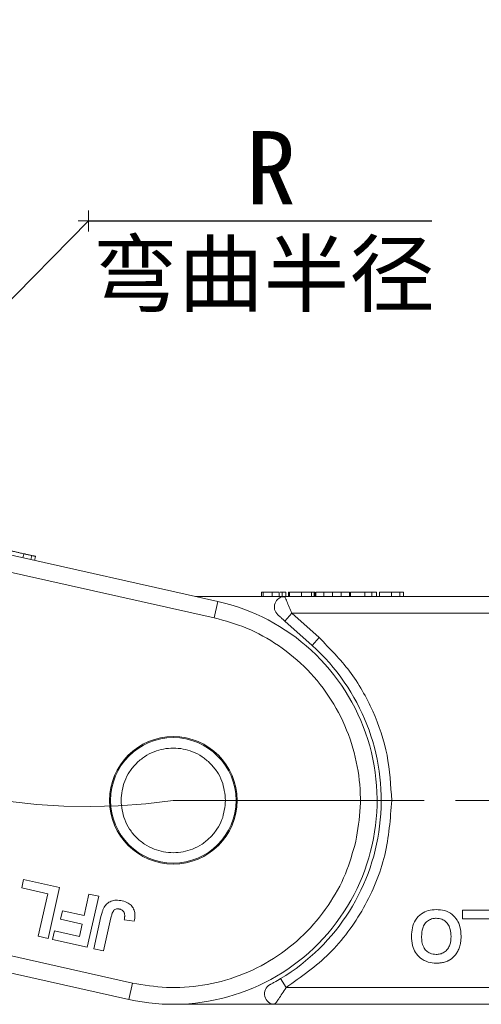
# Model space of a CAD drawing. Header units: millimetres. Extents: x 3075 to 3577, y -362 to -10.
# Tile 11 of 30: x 3282 to 3304, y -209 to -162. Entities that reach past the tile are written whole.
import ezdxf

# ---------------------------------------------------------------- set-up
doc = ezdxf.new("R2010")
doc.units = ezdxf.units.MM
doc.linetypes.add('ACAD_ISO08W100', pattern=[36, 24, -3, 6, -3])
doc.linetypes.add('CENTER', pattern=[0.6, 0.375, -0.075, 0.075, -0.075])
doc.layers.add('中心线', color=1, linetype='CENTER', lineweight=25)
doc.styles.add('18', font='仿宋_GB2312.ttf', dxfattribs={"height": 20})
doc.styles.get("Standard").update_dxf_attribs({"font": '仿宋_GB2312.ttf', "width": 0.8})
doc.dimstyles.new('ISO-10', dxfattribs={"dimtxt": 4, "dimasz": 2.5, "dimexe": 2, "dimexo": 0.625, "dimgap": 1.5, "dimtad": 1, "dimtoh": 1, "dimdsep": 46, "dimtxsty": 'Standard', "dimcen": 2.5, "dimadec": 0, "dimazin": 0, "dimtfac": 1, "dimtmove": 0, "dimatfit": 3, "dimfxl": 0, "dimarcsym": 0})

msp = doc.modelspace()

# ---------------------------------------------------------------- linework, layer by layer
at = {"color": 7, "linetype": 'Continuous', "lineweight": 15}
for p, q in [((3291.417, -190.037), (3277.106, -186.838)), ((3277.258, -187.691), (3291.243, -190.817)), ((3282.132, -187.756), (3282.088, -187.951)), ((3282.524, -187.844), (3282.48, -188.039)), ((3282.695, -187.882), (3282.651, -188.077)), ((3293.513, -189.602), (3293.513, -189.802)), ((3293.59, -189.602), (3293.59, -189.802)), ((3294.026, -189.602), (3294.026, -189.802)), ((3294.359, -189.602), (3294.026, -189.602)), ((3294.359, -189.602), (3294.359, -189.802)), ((3294.492, -189.602), (3294.492, -189.802)), ((3294.667, -189.802), (3294.667, -189.602)), ((3294.801, -189.602), (3294.801, -189.802)), ((3294.816, -189.602), (3294.801, -189.602)), ((3294.853, -189.602), (3294.853, -189.802)), ((3295.431, -189.602), (3295.431, -189.802)), ((3295.906, -189.802), (3295.906, -189.602)), ((3296.032, -189.602), (3296.032, -189.802)), ((3296.058, -189.602), (3296.053, -189.602)), ((3296.058, -189.602), (3296.058, -189.802)), ((3296.103, -189.602), (3296.103, -189.802)), ((3296.494, -189.602), (3296.103, -189.602)), ((3296.494, -189.602), (3296.494, -189.802)), ((3296.91, -189.602), (3296.494, -189.602)), ((3296.91, -189.802), (3296.91, -189.602)), ((3297.326, -189.602), (3296.91, -189.602)), ((3297.326, -189.602), (3297.326, -189.802)), ((3297.718, -189.602), (3297.326, -189.602)), ((3297.718, -189.602), (3297.718, -189.802)), ((3297.763, -189.602), (3297.763, -189.802)), ((3298.455, -189.602), (3297.763, -189.602)), ((3298.455, -189.602), (3298.455, -189.802)), ((3298.788, -189.602), (3298.455, -189.602)), ((3298.788, -189.602), (3298.788, -189.802)), ((3299.019, -189.602), (3298.788, -189.602)), ((3299.019, -189.602), (3299.019, -189.802)), ((3299.154, -189.802), (3299.154, -189.602)), ((3299.731, -189.602), (3299.731, -189.802)), ((3300.133, -189.602), (3300.133, -189.802)), ((3300.308, -189.602), (3300.308, -189.802)), ((3294.626, -189.802), (3290.367, -189.802)), ((3291.417, -190.037), (3291.243, -190.817)), ((3294.632, -189.817), (3294.501, -189.818)), ((3309.29, -189.802), (3294.626, -189.802)), ((3294.627, -190.974), (3294.961, -190.602)), ((3294.961, -190.602), (3296.262, -191.768)), ((3294.961, -190.602), (3309.29, -190.602)), ((3294.627, -190.974), (3295.929, -192.14)), ((3296.262, -191.768), (3295.929, -192.14)), ((3282.034, -203.736), (3282.125, -203.33)), ((3282.125, -203.33), (3283.845, -203.714)), ((3283.285, -204.016), (3282.034, -203.736)), ((3283.845, -203.714), (3283.3, -206.154)), ((3282.831, -206.049), (3283.285, -204.016)), ((3285.02, -205.061), (3285.251, -204.028)), ((3285.72, -204.133), (3285.174, -206.573)), ((3285.251, -204.028), (3285.72, -204.133)), ((3287.338, -208.286), (3273.084, -205.1)), ((3283.897, -205.236), (3283.988, -204.83)), ((3284.929, -205.467), (3283.897, -205.236)), ((3283.988, -204.83), (3285.02, -205.061)), ((3285.485, -206.642), (3285.829, -205.104)), ((3286.307, -205.168), (3285.954, -206.747)), ((3286.943, -205.261), (3287.42, -205.334)), ((3303.121, -204.802), (3304.884, -204.802)), ((3303.121, -205.218), (3303.121, -204.802)), ((3304.404, -205.218), (3303.121, -205.218)), ((3284.796, -206.062), (3284.929, -205.467)), ((3272.39, -205.765), (3287.163, -209.067)), ((3283.3, -206.154), (3282.831, -206.049)), ((3283.517, -206.202), (3283.608, -205.796)), ((3285.174, -206.573), (3283.517, -206.202)), ((3283.608, -205.796), (3284.796, -206.062)), ((3285.954, -206.747), (3285.485, -206.642)), ((3294.685, -208.502), (3294.427, -208.074)), ((3287.163, -209.067), (3287.338, -208.286)), ((3309.29, -208.502), (3294.685, -208.502)), ((3289.29, -209.302), (3294.152, -209.302)), ((3294.152, -209.302), (3309.29, -209.302))]:
    msp.add_line(p, q, dxfattribs=at)
for radius in [3.05, 3]:
    msp.add_circle((3289.29, -199.552), radius, dxfattribs=at)
for centre, radius, start, end in [((3289.29, -199.552), 9.75, 257.4, 77.4), ((3294.626, -190.302), 0.5, 90, 228.15), ((3289.29, -199.552), 9.95, 301.0787, 48.15), ((3294.152, -208.802), 0.5, 117.7279, 270)]:
    msp.add_arc(centre, radius, start, end, dxfattribs=at)
for points, knots in [([(3282.132, -187.756), (3282.065, -187.741), (3281.938, -187.713), (3281.787, -187.679), (3281.664, -187.652), (3281.58, -187.633), (3281.573, -187.631), (3281.568, -187.63)], [0, 0, 0, 0, 0.154712, 0.295547, 0.420761, 0.630514, 1, 1, 1, 1]), ([(3282.524, -187.844), (3282.505, -187.839), (3282.465, -187.831), (3282.391, -187.814), (3282.31, -187.796), (3282.239, -187.78), (3282.179, -187.767), (3282.147, -187.76), (3282.132, -187.756)], [0, 0, 0, 0, 0.206559, 0.420423, 0.603623, 0.793958, 0.896607, 1, 1, 1, 1]), ([(3282.695, -187.882), (3282.694, -187.882), (3282.691, -187.881), (3282.674, -187.877), (3282.649, -187.872), (3282.621, -187.865), (3282.583, -187.857), (3282.544, -187.848), (3282.524, -187.844)], [0, 0, 0, 0, 0.238371, 0.477819, 0.605218, 0.733311, 0.865299, 1, 1, 1, 1]), ([(3293.686, -189.602), (3293.662, -189.602), (3293.611, -189.602), (3293.569, -189.602), (3293.54, -189.602), (3293.524, -189.602), (3293.514, -189.602), (3293.513, -189.602), (3293.513, -189.602)], [0, 0, 0, 0, 0.171443, 0.347826, 0.508794, 0.670915, 0.83526, 1, 1, 1, 1]), ([(3294.026, -189.602), (3293.98, -189.602), (3293.895, -189.602), (3293.747, -189.602), (3293.643, -189.602), (3293.59, -189.602)], [0, 0, 0, 0, 0.367019, 0.679786, 1, 1, 1, 1]), ([(3294.492, -189.602), (3294.473, -189.602), (3294.446, -189.602), (3294.411, -189.602), (3294.401, -189.602)], [0, 0, 0, 0, 0.731068, 1, 1, 1, 1]), ([(3294.667, -189.602), (3294.666, -189.602), (3294.664, -189.602), (3294.646, -189.602), (3294.619, -189.602), (3294.591, -189.602), (3294.552, -189.602), (3294.512, -189.602), (3294.492, -189.602)], [0, 0, 0, 0, 0.239045, 0.479189, 0.606249, 0.73402, 0.865685, 1, 1, 1, 1]), ([(3295.431, -189.602), (3295.364, -189.602), (3295.24, -189.602), (3295.081, -189.602), (3294.964, -189.602), (3294.883, -189.602), (3294.863, -189.602), (3294.853, -189.602)], [0, 0, 0, 0, 0.219903, 0.401483, 0.582484, 0.790929, 1, 1, 1, 1]), ([(3295.906, -189.602), (3295.887, -189.602), (3295.847, -189.602), (3295.776, -189.602), (3295.698, -189.602), (3295.615, -189.602), (3295.525, -189.602), (3295.463, -189.602), (3295.431, -189.602)], [0, 0, 0, 0, 0.177376, 0.35832, 0.511584, 0.66939, 0.832541, 1, 1, 1, 1]), ([(3296.032, -189.602), (3296.031, -189.602), (3296.03, -189.602), (3296.021, -189.602), (3296.007, -189.602), (3295.986, -189.602), (3295.955, -189.602), (3295.923, -189.602), (3295.906, -189.602)], [0, 0, 0, 0, 0.164091, 0.329194, 0.461325, 0.594454, 0.795732, 1, 1, 1, 1]), ([(3299.731, -189.602), (3299.662, -189.602), (3299.532, -189.602), (3299.378, -189.602), (3299.252, -189.602), (3299.165, -189.602), (3299.158, -189.602), (3299.154, -189.602)], [0, 0, 0, 0, 0.154712, 0.295547, 0.420761, 0.630514, 1, 1, 1, 1]), ([(3300.133, -189.602), (3300.113, -189.602), (3300.072, -189.602), (3299.997, -189.602), (3299.914, -189.602), (3299.841, -189.602), (3299.779, -189.602), (3299.747, -189.602), (3299.731, -189.602)], [0, 0, 0, 0, 0.2065585, 0.420423, 0.6036233, 0.7939578, 0.8966075, 1, 1, 1, 1]), ([(3300.308, -189.602), (3300.307, -189.602), (3300.305, -189.602), (3300.287, -189.602), (3300.261, -189.602), (3300.232, -189.602), (3300.193, -189.602), (3300.153, -189.602), (3300.133, -189.602)], [0, 0, 0, 0, 0.2383707, 0.4778187, 0.6052177, 0.7333115, 0.865299, 1, 1, 1, 1]), ([(3294.626, -189.802), (3294.626, -189.802), (3294.626, -189.802), (3294.632, -189.816), (3294.632, -189.817)], [0, 0, 0, 0, 0.979106, 1, 1, 1, 1]), ([(3294.632, -189.817), (3294.637, -189.829), (3294.648, -189.855), (3294.68, -189.93), (3294.737, -190.068), (3294.832, -190.295), (3294.919, -190.502), (3294.961, -190.602)], [0, 0, 0, 0, 0.132525, 0.273162, 0.419796, 0.718424, 1, 1, 1, 1]), ([(3294.292, -190.674), (3294.293, -190.675), (3294.296, -190.677), (3294.315, -190.695), (3294.346, -190.723), (3294.407, -190.777), (3294.503, -190.863), (3294.585, -190.937), (3294.627, -190.974)], [0, 0, 0, 0, 0.09517, 0.195508, 0.310112, 0.437792, 0.718545, 1, 1, 1, 1]), ([(3298.025, -201.504), (3298.115, -200.965), (3298.302, -199.855), (3298.18, -198.118), (3297.724, -196.373), (3296.9, -194.722), (3295.758, -193.274), (3294.373, -192.118), (3292.853, -191.268), (3291.769, -190.965), (3291.243, -190.817)], [0, 0, 0, 0, 0.116516, 0.240011, 0.368641, 0.5, 0.631359, 0.759989, 0.883484, 1, 1, 1, 1]), ([(3296.262, -191.768), (3296.773, -192.283), (3297.805, -193.325), (3298.894, -195.261), (3299.609, -197.364), (3299.697, -198.828), (3299.74, -199.552)], [0, 0, 0, 0, 0.247221, 0.5, 0.752779, 1, 1, 1, 1]), ([(3286.79, -199.552), (3286.824, -199.237), (3286.876, -198.752), (3287.187, -198.169), (3287.51, -197.772), (3287.908, -197.447), (3288.49, -197.145), (3289.29, -196.991), (3290.09, -197.145), (3290.673, -197.447), (3291.071, -197.772), (3291.394, -198.169), (3291.705, -198.752), (3291.757, -199.237), (3291.79, -199.552)], [0, 0, 0, 0, 0.119721, 0.184895, 0.25, 0.315174, 0.380279, 0.5, 0.619721, 0.684895, 0.75, 0.815174, 0.880279, 1, 1, 1, 1]), ([(3291.79, -199.552), (3291.757, -199.866), (3291.705, -200.352), (3291.393, -200.934), (3291.07, -201.332), (3290.673, -201.657), (3290.09, -201.958), (3289.29, -202.112), (3288.49, -201.958), (3287.908, -201.657), (3287.51, -201.331), (3287.187, -200.934), (3286.876, -200.351), (3286.824, -199.866), (3286.79, -199.552)], [0, 0, 0, 0, 0.119721, 0.184895, 0.25, 0.315174, 0.380279, 0.5, 0.619721, 0.684895, 0.75, 0.815174, 0.880279, 1, 1, 1, 1]), ([(3299.74, -199.552), (3299.676, -200.433), (3299.545, -202.225), (3298.48, -204.743), (3296.873, -206.955), (3295.406, -207.992), (3294.685, -208.502)], [0, 0, 0, 0, 0.245823, 0.5, 0.754177, 1, 1, 1, 1]), ([(3287.338, -208.286), (3287.877, -208.377), (3288.987, -208.564), (3290.724, -208.442), (3292.469, -207.986), (3294.12, -207.162), (3295.568, -206.019), (3296.724, -204.634), (3297.574, -203.115), (3297.877, -202.031), (3298.025, -201.504)], [0, 0, 0, 0, 0.116516, 0.2400113, 0.3686408, 0.5, 0.6313592, 0.7599887, 0.883484, 1, 1, 1, 1]), ([(3285.986, -204.652), (3286.026, -204.598), (3286.114, -204.477), (3286.315, -204.358), (3286.573, -204.306), (3286.749, -204.336), (3286.848, -204.353)], [0, 0, 0, 0, 0.206429, 0.456722, 0.693973, 1, 1, 1, 1]), ([(3285.829, -205.104), (3285.837, -205.072), (3285.852, -205.007), (3285.876, -204.92), (3285.9, -204.844), (3285.925, -204.779), (3285.951, -204.714), (3285.974, -204.673), (3285.986, -204.652)], [0, 0, 0, 0, 0.20827, 0.416707, 0.561481, 0.706573, 0.852825, 1, 1, 1, 1]), ([(3286.307, -205.168), (3286.322, -205.108), (3286.352, -204.988), (3286.408, -204.843), (3286.495, -204.765), (3286.581, -204.737), (3286.661, -204.739), (3286.712, -204.749), (3286.727, -204.752)], [0, 0, 0, 0, 0.272224, 0.546623, 0.659126, 0.771081, 0.934792, 1, 1, 1, 1]), ([(3286.727, -204.752), (3286.746, -204.757), (3286.786, -204.768), (3286.836, -204.795), (3286.876, -204.826), (3286.907, -204.86), (3286.931, -204.9), (3286.942, -204.928), (3286.948, -204.943)], [0, 0, 0, 0, 0.199415, 0.404779, 0.549305, 0.697938, 0.847272, 1, 1, 1, 1]), ([(3286.848, -204.353), (3286.948, -204.382), (3287.119, -204.432), (3287.314, -204.598), (3287.428, -204.802), (3287.467, -205.059), (3287.436, -205.238), (3287.42, -205.334)], [0, 0, 0, 0, 0.24093, 0.409491, 0.578642, 0.775105, 1, 1, 1, 1]), ([(3300.688, -206.048), (3300.694, -205.914), (3300.708, -205.644), (3300.861, -205.257), (3301.135, -204.966), (3301.491, -204.794), (3301.739, -204.778), (3301.87, -204.77)], [0, 0, 0, 0, 0.204609, 0.411109, 0.621842, 0.801311, 1, 1, 1, 1]), ([(3301.87, -204.77), (3302.005, -204.778), (3302.277, -204.796), (3302.632, -204.98), (3302.882, -205.261), (3303.036, -205.62), (3303.051, -205.888), (3303.06, -206.037)], [0, 0, 0, 0, 0.205416, 0.413489, 0.592452, 0.772931, 1, 1, 1, 1]), ([(3286.948, -204.943), (3286.953, -204.964), (3286.964, -205.008), (3286.965, -205.068), (3286.962, -205.121), (3286.958, -205.168), (3286.951, -205.214), (3286.946, -205.245), (3286.943, -205.261)], [0, 0, 0, 0, 0.205288, 0.416473, 0.561717, 0.70725, 0.853541, 1, 1, 1, 1]), ([(3301.169, -206.06), (3301.176, -205.925), (3301.187, -205.71), (3301.317, -205.443), (3301.487, -205.283), (3301.683, -205.197), (3301.814, -205.19), (3301.871, -205.186)], [0, 0, 0, 0, 0.319264, 0.504624, 0.690858, 0.864593, 1, 1, 1, 1]), ([(3301.871, -205.186), (3301.962, -205.195), (3302.126, -205.21), (3302.329, -205.342), (3302.472, -205.514), (3302.565, -205.759), (3302.574, -205.944), (3302.579, -206.053)], [0, 0, 0, 0, 0.213943, 0.387352, 0.56015, 0.741367, 1, 1, 1, 1]), ([(3301.877, -207.334), (3301.742, -207.325), (3301.471, -207.307), (3301.114, -207.118), (3300.863, -206.832), (3300.71, -206.467), (3300.696, -206.198), (3300.688, -206.048)], [0, 0, 0, 0, 0.203933, 0.41017, 0.593215, 0.773531, 1, 1, 1, 1]), ([(3301.871, -206.917), (3301.769, -206.908), (3301.596, -206.891), (3301.391, -206.752), (3301.248, -206.563), (3301.178, -206.32), (3301.172, -206.143), (3301.169, -206.06)], [0, 0, 0, 0, 0.241919, 0.409044, 0.576174, 0.800887, 1, 1, 1, 1]), ([(3302.579, -206.053), (3302.572, -206.189), (3302.561, -206.401), (3302.433, -206.664), (3302.268, -206.819), (3302.07, -206.906), (3301.935, -206.913), (3301.871, -206.917)], [0, 0, 0, 0, 0.319417, 0.499226, 0.680002, 0.847806, 1, 1, 1, 1]), ([(3303.06, -206.037), (3303.059, -206.07), (3303.059, -206.137), (3303.051, -206.24), (3303.039, -206.347), (3303.019, -206.457), (3302.99, -206.566), (3302.962, -206.637), (3302.948, -206.672)], [0, 0, 0, 0, 0.15395, 0.308181, 0.478699, 0.649961, 0.824203, 1, 1, 1, 1]), ([(3302.948, -206.672), (3302.918, -206.732), (3302.858, -206.852), (3302.699, -207.049), (3302.538, -207.175), (3302.417, -207.23), (3302.404, -207.236)], [0, 0, 0, 0, 0.2509, 0.502162, 0.946531, 1, 1, 1, 1]), ([(3302.404, -207.236), (3302.373, -207.248), (3302.311, -207.273), (3302.219, -207.297), (3302.131, -207.315), (3302.047, -207.326), (3301.963, -207.333), (3301.906, -207.333), (3301.877, -207.334)], [0, 0, 0, 0, 0.185429, 0.37219, 0.527708, 0.683877, 0.841678, 1, 1, 1, 1]), ([(3294.427, -208.074), (3294.325, -208.133), (3294.172, -208.223), (3294.007, -208.313), (3293.944, -208.346), (3293.923, -208.358), (3293.921, -208.359), (3293.92, -208.359)], [0, 0, 0, 0, 0.49837, 0.74785, 0.883326, 0.942509, 1, 1, 1, 1]), ([(3294.685, -208.502), (3294.624, -208.599), (3294.501, -208.793), (3294.354, -209.012), (3294.257, -209.153), (3294.199, -209.236), (3294.16, -209.291), (3294.155, -209.298), (3294.152, -209.302)], [0, 0, 0, 0, 0.2479947, 0.4981508, 0.6300332, 0.7488149, 0.8771295, 1, 1, 1, 1]), ([(3294.021, -209.284), (3294.044, -209.287), (3294.087, -209.292), (3294.149, -209.275), (3294.177, -209.267)], [0, 0, 0, 0, 0.561032, 1, 1, 1, 1])]:
    msp.add_open_spline(points, degree=3, knots=knots, dxfattribs=at)
at = {"layer": '中心线', "color": 5, "linetype": 'ACAD_ISO08W100', "lineweight": 13}
msp.add_line((3285.236, -172.347), (3285.236, -171.347), dxfattribs=at)
at = {"layer": '中心线', "color": 5, "linetype": 'ByBlock', "lineweight": 13, "ltscale": 0.5}
msp.add_line((3284.736, -171.847), (3285.736, -171.847), dxfattribs=at)
at = {"layer": '中心线', "linetype": 'ACAD_ISO08W100', "lineweight": 13, "ltscale": 0.5}
msp.add_line((3289.29, -199.552), (3505.803, -199.552), dxfattribs=at)
msp.add_arc((3285.236, -171.847), 28, 110.925, 278.325, dxfattribs=at)

# ---------------------------------------------------------------- texts
at = {"layer": '中心线', "color": 5, "linetype": 'ByBlock', "lineweight": 13, "ltscale": 0.5, "width": 26.15066, "attachment_point": 1, "style": '18'}
for s, insert, char_height in [('R', (3292.777, -167.548), 3.5), ('弯曲半径', (3285.429, -172.877), 3)]:
    msp.add_mtext(s, dxfattribs=dict(at, insert=insert, char_height=char_height))

# ---------------------------------------------------------------- leaders
at = {"color": 5, "lineweight": 9}
msp.add_leader([(3265.562, -191.77), (3285.236, -171.847), (3301.657, -171.847)], dimstyle='ISO-10', override={"dimgap": 1.5, "dimtad": 0}, dxfattribs=at)

doc.saveas('drawing.dxf')
